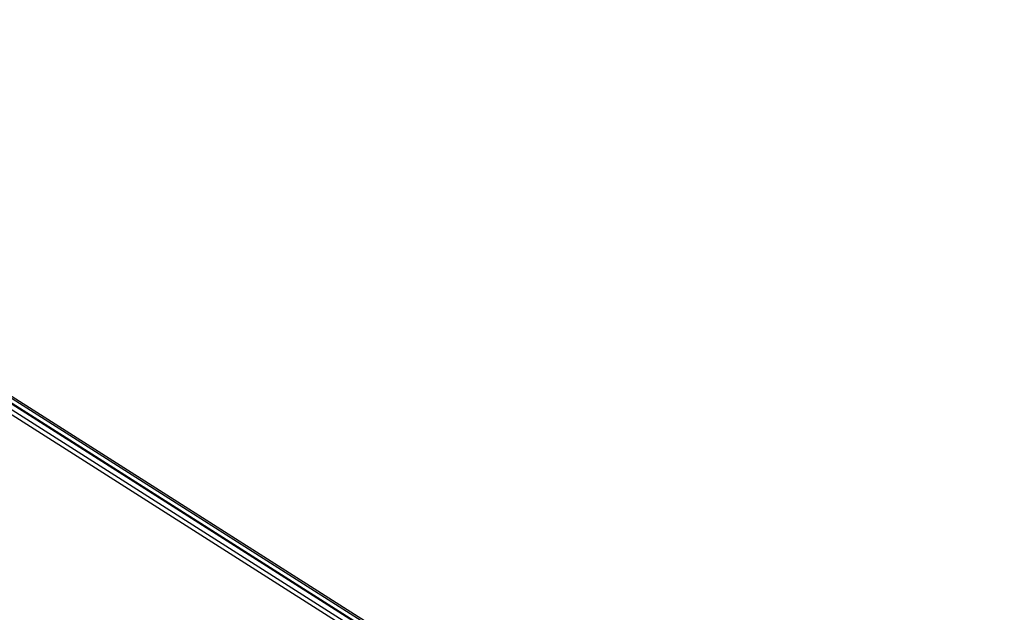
# Model space of a CAD drawing. Extents: x 1160061 to 2574774, y 200346 to 1150371.
# Tile 117 of 123: x 2474673 to 2482675, y 371823 to 376641. Entities that reach past the tile are written whole.
import ezdxf

# ---------------------------------------------------------------- set-up
doc = ezdxf.new("R2010")
doc.units = 0
doc.header["$MEASUREMENT"] = 0
doc.layers.add('Prop Drainage Structure Scour Hole Detail CELL', color=9, linetype='Continuous', lineweight=30)
doc.layers.add('Typical Terminator CELL', color=7, linetype='Continuous', lineweight=0)
doc.styles.add('Style-GEOMETRICFUTURA_211_M_L', font='GEOMETRICFUTURA_211_M_L.shx')
doc.dimstyles.new('erosion_control', dxfattribs={"dimtxt": 4.99999, "dimasz": 9.99998, "dimexe": 2.499995, "dimexo": 2.499995, "dimgap": 2.499995, "dimtad": 0, "dimtih": 1, "dimtoh": 1, "dimzin": 3, "dimdsep": 46, "dimtxsty": 'Style-GEOMETRICFUTURA_211_M_L', "dimcen": 0.09, "dimaunit": 1, "dimadec": 4, "dimazin": 3, "dimtfac": 1, "dimtofl": 0, "dimtmove": 0, "dimatfit": 1, "dimfxl": 1, "dimtzin": 3, "dimlwd": 106, "dimarcsym": 0})

# ---------------------------------------------------------------- blocks, each defined once
blk = doc.blocks.new('TERMINATOR_0.5')
at = {"color": 1, "linetype": 'Continuous', "lineweight": 0}
blk.add_line((0, 0), (-0.992551, -0.12183), dxfattribs=at)
at = {"layer": 'Typical Terminator CELL', "color": 1, "linetype": 'Continuous', "lineweight": 0, "extrusion": (0, 0, -1)}
blk.add_solid([(1.016539, 0.122782), (0, 0), (0.866019, -0.106299), (0.961185, -0.373521)], dxfattribs=at)
blk = doc.blocks.new('PROP DRAINAGE STRUCTURE SCOUR HOLE DETAIL')
at = {"layer": 'Prop Drainage Structure Scour Hole Detail CELL', "lineweight": 13, "annotation_type": 0, "has_hookline": 1, "hookline_direction": 1, "horizontal_direction": (0.160147, 0.987093, 0)}
for points, text_width in [([(148.543029, 41.906318), (574865.250415, 1339925.777013)], 36.375685), ([(107.358259, 42.535433), (574927.015532, 1339896.744006)], 61.936846), ([(116.167115, 46.576125), (574887.486302, 1339875.985101)], 7.606045), ([(165.787546, 46.508689), (574861.7786, 1339889.752708)], 17.053299), ([(117.374823, 167.995839), (574899.508765, 1339774.464058)], 48.18051), ([(85.237387, 180.033314), (574895.006536, 1339718.847286)], 35.884777)]:
    blk.add_leader(points, dimstyle='erosion_control', override={"dimtxt": 3.999992, "dimasz": 3.999992, "dimgap": 1.999996, "dimldrblk": 'TERMINATOR_0.5', "dimlwd": -2}, dxfattribs=dict(at, text_width=text_width))

msp = doc.modelspace()

# ---------------------------------------------------------------- block references
at = {"layer": 'Prop Drainage Structure Scour Hole Detail CELL', "rotation": 80.78459}
msp.add_blockref('PROP DRAINAGE STRUCTURE SCOUR HOLE DETAIL', (2482692.9, 368279.9), dxfattribs=at)

doc.saveas('drawing.dxf')
